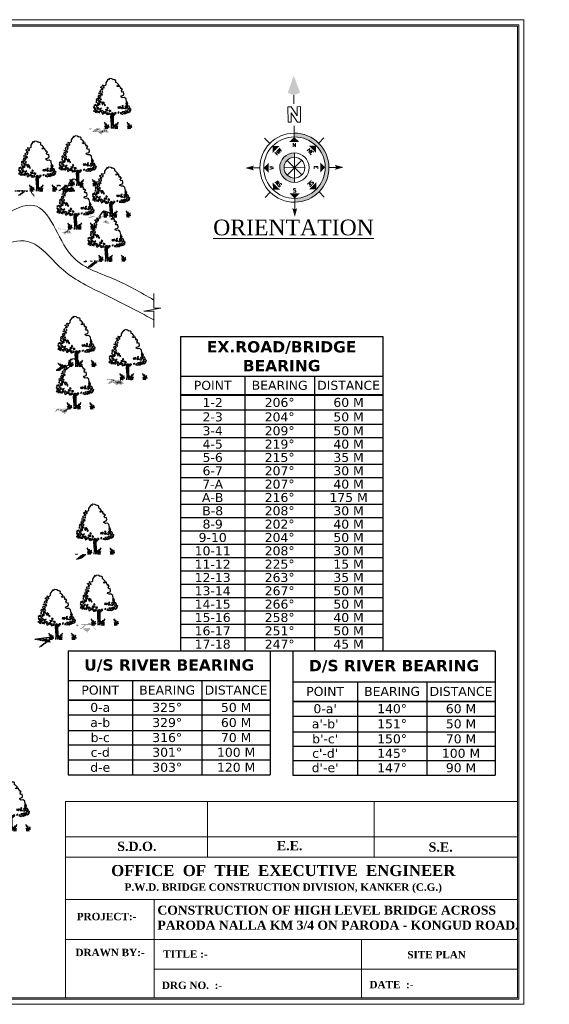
# Model space of a CAD drawing. Header units: metres. Extents: x -3839838688 to 844383267715, y -571436171822 to 78533580212.
# Tile 3 of 4: x -3828368873 to -3827953364, y -6734095060 to -6733322420. Entities that reach past the tile are written whole.
import ezdxf
from ezdxf.enums import TextEntityAlignment as Align

# ---------------------------------------------------------------- set-up
doc = ezdxf.new("R2010")
doc.units = ezdxf.units.M
doc.header["$MEASUREMENT"] = 0
for name, color, linetype in [('A-Anno-Note', 211, 'Continuous'), ('GROUND_LVL', 114, 'Continuous'), ('SECTION', 7, 'Continuous'), ('TEX', 6, 'Continuous'), ('TEXT', 221, 'Continuous')]:
    doc.layers.add(name, color=color, linetype=linetype)
doc.styles.add('ROMANS', font='romans.shx')
doc.styles.get("Standard").update_dxf_attribs({"font": 'verdana.ttf', "height": 4000})

# ---------------------------------------------------------------- blocks, each defined once
blk = doc.blocks.new('A$C16861002')
h = blk.add_hatch()
h.set_pattern_fill('AR-SAND,_O', color=86, scale=0.00875, angle=-7.1637)
h.set_pattern_definition([(30.3363, (-438.715158, 35.971238), (0.0015555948, 0.01679683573), [0, -0.0133, 0, -0.014875, 0, -0.01421875]), (0.3363, (-438.715158, 35.971238), (0.0184440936, 0.0225698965), [0, -0.007175, 0, -0.0119875, 0, -0.00459375]), (320.3363, (-438.725837, 35.97258), (0.02704221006, -0.0033489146), [0, -0.004375, 0, -0.01575, 0, -0.0205625]), (310.3363, (-438.725837, 35.97258), (0.0270559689, 0.0043395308), [0, -0.0021875, 0, -0.010325, 0, -0.0118125])])
edge = h.paths.add_edge_path()
edge.add_spline(control_points=[(0.438, 0.101), (0.437, 0.102), (0.413, 0.106), (0.357, 0.111), (0.269, 0.122), (0.166, 0.139), (0.083, 0.135), (0.01, 0.173), (-0.007, 0.148), (-0.011, 0.141)], knot_values=[0.028153, 0.028153, 0.028153, 0.028153, 0.042705, 0.440186, 0.998352, 1.57343, 2.182336, 2.529485, 2.667956, 2.667956, 2.667956, 2.667956], degree=3, periodic=0)
edge.add_line((-0.011, 0.141), (0.434, 0.085))
edge.add_arc((0.31, 0.123), 0.13, 342.7907, 350.3646)
at = {"color": 86}
for p, q in [((0.648, 0.39), (0.64, 0.262)), ((0.658, 0.459), (0.648, 0.39)), ((0.662, 0.385), (0.679, 0.472)), ((0.669, 0.346), (0.664, 0.266)), ((0.694, 0.469), (0.679, 0.352)), ((0.652, 0.166), (0.636, 0.073)), ((0.65, 0.269), (0.643, 0.158))]:
    blk.add_line(p, q, dxfattribs=at)
for points in [[(0.696, 1.459), (0.68, 1.456), (0.606, 1.371), (0.598, 1.314), (0.578, 1.299), (0.534, 1.292)], [(0.696, 1.459), (0.72, 1.451), (0.725, 1.454), (0.721, 1.463), (0.739, 1.483), (0.79, 1.465), (0.792, 1.457), (0.806, 1.459), (0.816, 1.433), (0.834, 1.437), (0.866, 1.421)], [(1.112, 0.761), (1.118, 0.763), (1.115, 0.845), (1.079, 0.891), (1.02, 0.892), (0.978, 0.921), (0.995, 0.948), (1.056, 0.958), (1.073, 0.985), (1.072, 1.049), (1.026, 1.049), (1.013, 1.086), (1.05, 1.128), (1.036, 1.13), (1.026, 1.155), (1.002, 1.152), (0.985, 1.154), (1.005, 1.175), (0.987, 1.206), (0.99, 1.235), (0.939, 1.224), (0.915, 1.221), (0.914, 1.245), (0.962, 1.262), (0.919, 1.326), (0.889, 1.342), (0.896, 1.393), (0.867, 1.415), (0.866, 1.421)], [(1.104, 0.701), (1.106, 0.673), (1.161, 0.645), (1.176, 0.595), (1.178, 0.568), (1.208, 0.55), (1.186, 0.479)], [(0.601, 0.07), (0.622, 0.184), (0.628, 0.304), (0.633, 0.413), (0.649, 0.466)], [(0.702, 0.459), (0.684, 0.352), (0.676, 0.254), (0.664, 0.123), (0.654, 0.063)], [(0.913, 0.457), (0.953, 0.438), (0.981, 0.448), (1.028, 0.436), (1.068, 0.458), (1.094, 0.448), (1.092, 0.476), (1.132, 0.457), (1.185, 0.479)]]:
    blk.add_lwpolyline(points, dxfattribs=at)
for points in [[(0.43, 1.175), (0.406, 1.15), (0.427, 1.115)], [(0.496, 1.221), (0.495, 1.183), (0.449, 1.189), (0.481, 1.207), (0.476, 1.229)], [(0.459, 1.27), (0.494, 1.271), (0.456, 1.243)], [(0.491, 1.15), (0.464, 1.137), (0.482, 1.113)], [(0.517, 1.318), (0.501, 1.298), (0.527, 1.3)], [(0.553, 1.269), (0.516, 1.246), (0.549, 1.231)], [(0.286, 0.88), (0.266, 0.86), (0.299, 0.85)], [(0.356, 0.926), (0.313, 0.959), (0.285, 0.94), (0.289, 0.907)], [(0.358, 0.838), (0.338, 0.818), (0.367, 0.809)], [(0.41, 1.045), (0.357, 1.036), (0.34, 1.005), (0.366, 1.001), (0.375, 0.973), (0.352, 0.959), (0.39, 0.96), (0.394, 0.987), (0.421, 1), (0.419, 1.017), (0.389, 1.02)], [(0.358, 0.909), (0.34, 0.867), (0.401, 0.843), (0.42, 0.857), (0.379, 0.873)], [(0.404, 1.101), (0.397, 1.085), (0.37, 1.105)], [(0.413, 0.935), (0.386, 0.927), (0.397, 0.91), (0.428, 0.917)], [(0.454, 1.095), (0.421, 1.066), (0.46, 1.039), (0.471, 1.06), (0.455, 1.067)], [(0.457, 0.842), (0.425, 0.824), (0.432, 0.779), (0.453, 0.776), (0.448, 0.804), (0.465, 0.808), (0.48, 0.789), (0.499, 0.803)], [(0.196, 0.638), (0.164, 0.626), (0.192, 0.606)], [(0.181, 0.728), (0.21, 0.648), (0.248, 0.681)], [(0.192, 0.782), (0.197, 0.753), (0.231, 0.782), (0.26, 0.773), (0.255, 0.801), (0.232, 0.793)], [(0.221, 0.602), (0.206, 0.587), (0.239, 0.572), (0.249, 0.588)], [(0.243, 0.643), (0.216, 0.63), (0.264, 0.602), (0.279, 0.617)], [(0.288, 0.759), (0.256, 0.741), (0.27, 0.717)], [(0.307, 0.602), (0.272, 0.568), (0.311, 0.569), (0.339, 0.549)], [(0.312, 0.712), (0.275, 0.689), (0.283, 0.655), (0.324, 0.672)], [(0.294, 0.807), (0.305, 0.762), (0.373, 0.792), (0.319, 0.799), (0.314, 0.827)], [(0.328, 0.6), (0.35, 0.575), (0.384, 0.604)], [(0.336, 0.665), (0.352, 0.624), (0.402, 0.678), (0.361, 0.656)], [(0.406, 0.606), (0.381, 0.582), (0.406, 0.502), (0.469, 0.532), (0.424, 0.544), (0.448, 0.568)], [(0.473, 0.565), (0.497, 0.513), (0.52, 0.559)], [(0.482, 0.773), (0.499, 0.732), (0.523, 0.756)], [(0.502, 0.622), (0.523, 0.586), (0.571, 0.591), (0.56, 0.609), (0.527, 0.613)], [(0.566, 0.685), (0.549, 0.654), (0.595, 0.648)], [(0.605, 0.592), (0.594, 0.566), (0.622, 0.552), (0.653, 0.564)], [(0.853, 0.649), (0.862, 0.62), (0.893, 0.633), (0.907, 0.604), (0.931, 0.656), (0.899, 0.643)], [(0.942, 0.63), (0.976, 0.592), (1.024, 0.597)], [(0.971, 0.667), (0.996, 0.631), (1.01, 0.673)], [(1.047, 0.592), (1.082, 0.565), (1.044, 0.57)], [(1.103, 0.662), (1.056, 0.634), (1.063, 0.617), (1.107, 0.595), (1.139, 0.613), (1.094, 0.624), (1.127, 0.653)], [(1.14, 0.75), (1.11, 0.754), (1.092, 0.712), (1.108, 0.705), (1.12, 0.731)], [(1.152, 0.716), (1.121, 0.703), (1.13, 0.675)], [(1.126, 0.571), (1.135, 0.542), (1.164, 0.571)], [(0.551, 0.533), (0.512, 0.494), (0.53, 0.47), (0.553, 0.483), (0.538, 0.496)], [(0.597, 0.522), (0.565, 0.476), (0.622, 0.486)], [(0.645, 0.461), (0.669, 0.518), (0.725, 0.484), (0.678, 0.49)], [(0.735, 0.466), (0.716, 0.447), (0.749, 0.442)], [(0.744, 0.498), (0.777, 0.461), (0.786, 0.493)], [(0.833, 0.492), (0.857, 0.478), (0.874, 0.509)], [(0.922, 0.49), (0.897, 0.459), (0.945, 0.46)], [(0.959, 0.504), (1, 0.46), (1.033, 0.484), (1.07, 0.468), (1.067, 0.518), (1.031, 0.5)], [(1.098, 0.519), (1.094, 0.492), (1.127, 0.477), (1.128, 0.521)], [(1.171, 0.527), (1.156, 0.507), (1.183, 0.481)]]:
    blk.add_lwpolyline(points, close=True, dxfattribs=at)
for centre, radius, start, end in [((0.242, 0.146), 0.227, 343.8213, 33.8793), ((0.375, 0.113), 0.0789, 338.4127, 44.178), ((0.31, 0.123), 0.13, 343.4617, 20.2712), ((0.396, 0.136), 0.0898, 354.9817, 66.5193), ((0.218, 0.179), 0.273, 338.8097, 11.1779), ((0.526, 0.078), 0.0496, 83.2374, 178.7654), ((0.587, 0.1), 0.101, 124.1986, 191.1044), ((0.67, 0.06), 0.0496, 346.9072, 82.4352), ((0.616, 0.096), 0.101, 334.5682, 41.474), ((0.993, 0.081), 0.273, 154.4947, 186.8629), ((0.81, 0.084), 0.0898, 99.1533, 170.6909), ((0.962, 0.056), 0.227, 131.7933, 181.8513), ((0.825, 0.057), 0.0789, 121.4946, 187.2599), ((0.89, 0.05), 0.13, 145.4014, 182.2109), ((0.874, 0.067), 0.227, 343.8213, 33.8793), ((1.029, 0.056), 0.0898, 354.9817, 66.5193), ((1.007, 0.034), 0.0789, 338.4127, 44.178), ((0.942, 0.044), 0.13, 343.4617, 20.2712), ((0.85, 0.099), 0.273, 338.8097, 11.1779), ((1.158, -0.001), 0.0496, 83.2374, 178.7654), ((1.22, 0.02), 0.101, 124.1986, 191.1044)]:
    blk.add_arc(centre, radius, start, end, dxfattribs=at)
for points, start_tangent, end_tangent in [([(0.532, 0.127), (0.53, 0.136), (0.535, 0.137), (0.54, 0.136), (0.539, 0.134), (0.541, 0.128), (0.541, 0.125), (0.54, 0.121), (0.533, 0.12), (0.531, 0.126), (0.532, 0.127)], (-0.533022, 0.846101), (-0.533022, 0.846101)), ([(0.532, 0.184), (0.53, 0.188), (0.533, 0.189), (0.535, 0.188), (0.535, 0.187), (0.536, 0.184), (0.536, 0.183), (0.535, 0.181), (0.532, 0.18), (0.531, 0.184), (0.532, 0.184)], (-0.533022, 0.846101), (-0.533022, 0.846101)), ([(0.676, 0.109), (0.68, 0.117), (0.676, 0.119), (0.671, 0.119), (0.671, 0.117), (0.668, 0.112), (0.666, 0.109), (0.667, 0.105), (0.673, 0.102), (0.677, 0.108), (0.676, 0.109)], (0.725822, 0.687882), (0.725822, 0.687882)), ([(0.691, 0.164), (0.693, 0.168), (0.691, 0.169), (0.688, 0.169), (0.688, 0.168), (0.687, 0.166), (0.686, 0.164), (0.686, 0.162), (0.689, 0.16), (0.691, 0.163), (0.691, 0.164)], (0.725822, 0.687882), (0.725822, 0.687882)), ([(1.165, 0.048), (1.163, 0.057), (1.167, 0.057), (1.172, 0.056), (1.172, 0.054), (1.173, 0.049), (1.174, 0.046), (1.172, 0.042), (1.166, 0.04), (1.163, 0.047), (1.165, 0.048)], (-0.533022, 0.846101), (-0.533022, 0.846101)), ([(1.164, 0.104), (1.163, 0.109), (1.165, 0.109), (1.167, 0.109), (1.167, 0.108), (1.168, 0.105), (1.168, 0.103), (1.168, 0.101), (1.164, 0.101), (1.163, 0.104), (1.164, 0.104)], (-0.533022, 0.846101), (-0.533022, 0.846101))]:
    blk.add_spline(points, degree=3, dxfattribs=dict(at, start_tangent=start_tangent, end_tangent=end_tangent))
blk = doc.blocks.new('Anno_North_J_Metric')
at = {"linetype": 'ByBlock', "lineweight": -2}
h = blk.add_hatch(color=0, dxfattribs=at)
h.paths.add_polyline_path([(-4.17, 0), (-4.68, 0, 1), (4.68, 0), (4.17, 0, -1)])
h.paths.add_polyline_path([(1.41, 0), (2, 0, 1), (-2, 0), (-1.41, 0, -1)])
at = {"color": 0, "linetype": 'ByBlock', "lineweight": -2}
for p, q in [((0, 4.68), (0, 5.67)), ((-3.31, 3.31), (-4.01, 4.01)), ((3.31, 3.31), (4.01, 4.01)), ((0, 1.41), (0, -1.41)), ((0, -1.41), (0, 1.41)), ((-4.68, 0), (-5.67, 0)), ((-4.68, 0), (-4.17, 0)), ((-1.41, 0), (-2, 0)), ((-1.41, 0), (1.41, 0)), ((1.41, 0), (-1.41, 0)), ((-1, 1), (1, -1)), ((-1, -1), (1, 1)), ((1, -1), (-1, 1)), ((1, 1), (-1, -1)), ((1.41, 0), (2, 0)), ((4.68, 0), (4.17, 0)), ((4.68, 0), (5.67, 0)), ((6.17, 0.4), (6.17, 0.82)), ((6.17, 0.82), (8.27, 0.82)), ((7.43, 0.4), (6.17, 0.4)), ((6.17, -0.44), (7.43, 0.4)), ((8.27, 0.4), (7.01, -0.44)), ((8.27, 0.82), (8.27, 0.4)), ((8.67, 0), (9.83, 0)), ((6.17, -0.86), (6.17, -0.44)), ((8.27, -0.86), (6.17, -0.86)), ((7.01, -0.44), (8.27, -0.44)), ((8.27, -0.44), (8.27, -0.86)), ((-3.31, -3.31), (-4.01, -4.01)), ((3.31, -3.31), (4.01, -4.01)), ((0, -4.68), (0, -5.67))]:
    blk.add_line(p, q, dxfattribs=at)
for radius in [4.68, 4.17, 2, 1.41]:
    blk.add_circle((0, 0), radius, dxfattribs=at)
for points in [[(-0.33, 5.5), (0, 5.67), (0, 6.67)], [(0, 6.67), (0.33, 5.5), (0, 5.67)], [(0, 4.17), (0.67, 3.5), (-0.67, 3.5)], [(-2.95, 2.95), (-2, 2.95), (-2.95, 2)], [(2.95, 2.95), (2.95, 2), (2, 2.95)], [(-6.67, 0), (-5.5, 0.33), (-5.67, 0)], [(-5.5, -0.33), (-5.67, 0), (-6.67, 0)], [(-4.17, 0), (-3.5, 0.67), (-3.5, -0.67)], [(4.17, 0), (3.5, -0.67), (3.5, 0.67)], [(12.5, 0), (10.17, 0.83), (9.83, 0)], [(9.83, 0), (10.17, -0.83), (12.5, 0)], [(-2.95, -2.95), (-2.95, -2), (-2, -2.95)], [(2.95, -2.95), (2, -2.95), (2.95, -2)], [(0, -4.17), (-0.67, -3.5), (0.67, -3.5)], [(0, -6.67), (-0.33, -5.5), (0, -5.67)], [(0.33, -5.5), (0, -5.67), (0, -6.67)]]:
    blk.add_solid(points, dxfattribs=at)
at = {"color": 0, "linetype": 'ByBlock', "lineweight": -2, "style": 'ROMANS'}
for s, rotation, p in [('SW', 45, (-2, 2)), ('NW', 315, (2, 2)), ('S', 270, (-3.33, 0)), ('N', 270, (2.83, 0)), ('SE', 135, (-2, -2)), ('E', 180, (0, -2.67)), ('NE', 225, (2, -2))]:
    blk.add_text(s, height=0.5, rotation=rotation, dxfattribs=at).set_placement(p, align=Align.CENTER)
blk.add_text('W', height=0.5, dxfattribs=at).set_placement((0, 2.83), align=Align.CENTER)
blk = doc.blocks.new('*T268')
at = {"layer": 'SECTION', "color": 0, "linetype": 'ByBlock', "lineweight": -2, "ltscale": 20, "transparency": 16777216}
for p, q in [((0, 0), (158736, 0)), ((0, 0), (0, -246780)), ((158736, 0), (158736, -246780)), ((0, -31224), (158736, -31224)), ((50562, -31224), (50562, -246780)), ((105074, -31224), (105074, -246780)), ((0, -45637), (158736, -45637)), ((0, -46178), (158736, -46178)), ((0, -57530), (158736, -57530)), ((0, -68881), (158736, -68881)), ((0, -79346), (158736, -79346)), ((0, -89810), (158736, -89810)), ((0, -100275), (158736, -100275)), ((0, -110740), (158736, -110740)), ((0, -121204), (158736, -121204)), ((0, -131669), (158736, -131669)), ((0, -142134), (158736, -142134)), ((0, -152598), (158736, -152598)), ((0, -163063), (158736, -163063)), ((0, -173528), (158736, -173528)), ((0, -183992), (158736, -183992)), ((0, -194457), (158736, -194457)), ((0, -204921), (158736, -204921)), ((0, -215386), (158736, -215386)), ((0, -225851), (158736, -225851)), ((0, -236315), (158736, -236315)), ((0, -246780), (158736, -246780))]:
    blk.add_line(p, q, dxfattribs=at)
at = {"layer": 'SECTION', "color": 0, "linetype": 'Continuous', "lineweight": 9, "ltscale": 20, "transparency": 16777216}
for s, insert, char_height, width, attachment_point in [('{\\fVerdana|b1|i0|c0|p34;\\C7;EX.ROAD/BRIDGE BEARING}', (79368, -15612), 8855.05, 158735.37, 5), ('{\\C7;POINT}', (25281, -38431), 7084.04, 50562.14, 5), ('{\\C7;BEARING}', (77818, -38431), 7084.04, 54511.39, 5), ('{\\C7;DISTANCE}', (131905, -38431), 7084.04, 53661.41, 5), ('hh', (25281, -45637), 0.319, 50562.14, 2), ('hh', (77818, -45637), 0.319, 54511.39, 2), ('1-2', (25281, -51854), 7084, 50562.14, 5), ('206%%D', (77818, -51854), 7084, 54511.39, 5), ('60 M', (131905, -51854), 7084, 53661.41, 5), ('2-3', (25281, -63205), 7084, 50562.14, 5), ('204%%D', (77818, -63205), 7084, 54511.39, 5), ('50 M', (131905, -63205), 7084, 53661.41, 5), ('3-4', (25281, -74113), 7084, 50562.14, 5), ('209%%D', (77818, -74113), 7084, 54511.39, 5), ('50 M', (131905, -74113), 7084, 53661.41, 5), ('4-5', (25281, -84578), 7084, 50562.14, 5), ('219%%D', (77818, -84578), 7084, 54511.39, 5), ('{\\C1;40} M', (131905, -84578), 7084, 53661.41, 5), ('5-6', (25281, -95043), 7084, 50562.14, 5), ('215%%D', (77818, -95043), 7084, 54511.39, 5), ('35 M', (131905, -95043), 7084, 53661.41, 5), ('6-7', (25281, -105507), 7084, 50562.14, 5), ('207%%D', (77818, -105507), 7084, 54511.39, 5), ('30 M', (131905, -105507), 7084, 53661.41, 5), ('7-A', (25281, -115972), 7084, 50562.14, 5), ('207%%D', (77818, -115972), 7084, 54511.39, 5), ('40 M', (131905, -115972), 7084, 53661.41, 5), ('A-B', (25281, -126437), 7084, 50562.14, 5), ('216%%D', (77818, -126437), 7084, 54511.39, 5), ('175 M', (131905, -126437), 7084, 53661.41, 5), ('B-8', (25281, -136901), 7084, 50562.14, 5), ('208%%D', (77818, -136901), 7084, 54511.39, 5), ('30 M', (131905, -136901), 7084, 53661.41, 5), ('8-9', (25281, -147366), 7084, 50562.14, 5), ('202%%D', (77818, -147366), 7084, 54511.39, 5), ('40 M', (131905, -147366), 7084, 53661.41, 5), ('9-10', (25281, -157831), 7084, 50562.14, 5), ('204%%D', (77818, -157831), 7084, 54511.39, 5), ('50 M', (131905, -157831), 7084, 53661.41, 5), ('10-11', (25281, -168295), 7084, 50562.14, 5), ('208%%D', (77818, -168295), 7084, 54511.39, 5), ('30 M', (131905, -168295), 7084, 53661.41, 5), ('11-12', (25281, -178760), 7084, 50562.14, 5), ('225%%D', (77818, -178760), 7084, 54511.39, 5), ('15 M', (131905, -178760), 7084, 53661.41, 5), ('12-13', (25281, -189224), 7084, 50562.14, 5), ('263%%D', (77818, -189224), 7084, 54511.39, 5), ('35 M', (131905, -189224), 7084, 53661.41, 5), ('13-14', (25281, -199689), 7084, 50562.14, 5), ('267%%D', (77818, -199689), 7084, 54511.39, 5), ('50 M', (131905, -199689), 7084, 53661.41, 5), ('14-15', (25281, -210154), 7084, 50562.14, 5), ('266%%D', (77818, -210154), 7084, 54511.39, 5), ('50 M', (131905, -210154), 7084, 53661.41, 5), ('15-16', (25281, -220618), 7084, 50562.14, 5), ('258%%D', (77818, -220618), 7084, 54511.39, 5), ('40 M', (131905, -220618), 7084, 53661.41, 5), ('16-17', (25281, -231083), 7084, 50562.14, 5), ('251%%D', (77818, -231083), 7084, 54511.39, 5), ('50 M', (131905, -231083), 7084, 53661.41, 5), ('17-18', (25281, -241548), 7084, 50562.14, 5), ('247%%D', (77818, -241548), 7084, 54511.39, 5), ('45 M', (131905, -241548), 7084, 53661.41, 5)]:
    blk.add_mtext(s, dxfattribs=dict(at, insert=insert, char_height=char_height, width=width, attachment_point=attachment_point))
blk = doc.blocks.new('*T269')
at = {"layer": 'SECTION', "color": 0, "linetype": 'ByBlock', "lineweight": -2, "ltscale": 20, "transparency": 16777216}
for p, q in [((0, 0), (158736, 0)), ((0, 0), (0, -97297)), ((158736, 0), (158736, -97297)), ((0, -23168), (158736, -23168)), ((50562, -23168), (50562, -97297)), ((105074, -23168), (105074, -97297)), ((0, -38452), (158736, -38452)), ((0, -38629), (158736, -38629)), ((0, -50152), (158736, -50152)), ((0, -62374), (158736, -62374)), ((0, -73709), (158736, -73709)), ((0, -85503), (158736, -85503)), ((0, -97297), (158736, -97297))]:
    blk.add_line(p, q, dxfattribs=at)
at = {"layer": 'SECTION', "color": 0, "linetype": 'Continuous', "lineweight": 9, "ltscale": 20, "transparency": 16777216}
for s, insert, char_height, width, attachment_point in [('{\\fVerdana|b1|i0|c0|p34;\\C7;U/S RIVER BEARING }', (79368, -11584), 8855.05, 158735.37, 5), ('{\\C7;POINT}', (25281, -30810), 7084.04, 50562.14, 5), ('{\\C7;BEARING}', (77818, -30810), 7084.04, 54511.39, 5), ('{\\C7;DISTANCE}', (131905, -30810), 7084.04, 53661.41, 5), ('hh', (25281, -38452), 0.319, 50562.14, 2), ('hh', (77818, -38452), 0.319, 54511.39, 2), ('0-a', (25281, -44391), 7084, 50562.14, 5), ('325%%D', (77818, -44391), 7084, 54511.39, 5), ('50 M', (131905, -44391), 7084, 53661.41, 5), ('a-b', (25281, -56263), 7084, 50562.14, 5), ('329%%D', (77818, -56263), 7084, 54511.39, 5), ('60 M', (131905, -56263), 7084, 53661.41, 5), ('b-c', (25281, -68041), 7084, 50562.14, 5), ('316%%D', (77818, -68041), 7084, 54511.39, 5), ('70 M', (131905, -68041), 7084, 53661.41, 5), ('c-d', (25281, -79606), 7084, 50562.14, 5), ('301%%D', (77818, -79606), 7084, 54511.39, 5), ('100 M', (131905, -79606), 7084, 53661.41, 5), ('d-e', (25281, -91400), 7084, 50562.14, 5), ('303%%D', (77818, -91400), 7084, 54511.39, 5), ('120 M', (131905, -91400), 7084, 53661.41, 5)]:
    blk.add_mtext(s, dxfattribs=dict(at, insert=insert, char_height=char_height, width=width, attachment_point=attachment_point))
blk = doc.blocks.new('*T270')
at = {"layer": 'SECTION', "color": 0, "linetype": 'ByBlock', "lineweight": -2, "ltscale": 20, "transparency": 16777216}
for p, q in [((0, 0), (158736, 0)), ((0, 0), (0, -97402)), ((158736, 0), (158736, -97402)), ((0, -24192), (158736, -24192)), ((50562, -24192), (50562, -97402)), ((105074, -24192), (105074, -97402)), ((0, -39476), (158736, -39476)), ((0, -39653), (158736, -39653)), ((0, -51175), (158736, -51175)), ((0, -63397), (158736, -63397)), ((0, -74732), (158736, -74732)), ((0, -86067), (158736, -86067)), ((0, -97402), (158736, -97402))]:
    blk.add_line(p, q, dxfattribs=at)
at = {"layer": 'SECTION', "color": 0, "linetype": 'Continuous', "lineweight": 9, "ltscale": 20, "transparency": 16777216}
for s, insert, char_height, width, attachment_point in [('{\\fVerdana|b1|i0|c0|p34;\\C7;D/S RIVER BEARING }', (79368, -12096), 8855.05, 158735.37, 5), ('{\\C7;POINT}', (25281, -31834), 7084.04, 50562.14, 5), ('{\\C7;BEARING}', (77818, -31834), 7084.04, 54511.39, 5), ('{\\C7;DISTANCE}', (131905, -31834), 7084.04, 53661.41, 5), ('hh', (25281, -39476), 0.319, 50562.14, 2), ("0-a'", (25281, -45414), 7084, 50562.14, 5), ('hh', (77818, -39476), 0.319, 54511.39, 2), ('140%%D', (77818, -45414), 7084, 54511.39, 5), ('60 M', (131905, -45414), 7084, 53661.41, 5), ("a'-b'", (25281, -57286), 7084, 50562.14, 5), ('151%%D', (77818, -57286), 7084, 54511.39, 5), ('50 M', (131905, -57286), 7084, 53661.41, 5), ("b'-c'", (25281, -69065), 7084, 50562.14, 5), ('150%%D', (77818, -69065), 7084, 54511.39, 5), ('70 M', (131905, -69065), 7084, 53661.41, 5), ("c'-d'", (25281, -80400), 7084, 50562.14, 5), ('145%%D', (77818, -80400), 7084, 54511.39, 5), ('100 M', (131905, -80400), 7084, 53661.41, 5), ("d'-e'", (25281, -91735), 7084, 50562.14, 5), ('147%%D', (77818, -91735), 7084, 54511.39, 5), ('90 M', (131905, -91735), 7084, 53661.41, 5)]:
    blk.add_mtext(s, dxfattribs=dict(at, insert=insert, char_height=char_height, width=width, attachment_point=attachment_point))

msp = doc.modelspace()

# ---------------------------------------------------------------- linework, layer by layer
at = {"layer": 'GROUND_LVL', "color": 7, "linetype": 'Continuous', "lineweight": 9}
for p, q in [((-3828333025.901929, -6733979688.535114), (-3828333025.901928, -6733935860.232681)), ((-3828333025.901928, -6733935860.232681), (-3827978270, -6733935860.232678)), ((-3828221573.969737, -6733935860.232678), (-3828221573.969771, -6733979688.535114)), ((-3828090800.272996, -6733935860.232678), (-3828090800.27303, -6733979688.535114)), ((-3828333025.901928, -6733963631.170078), (-3827978270, -6733963631.170078)), ((-3828333025.901928, -6733979688.535114), (-3827978270, -6733979688.535114)), ((-3828333025.901927, -6734090059.999997), (-3828333025.901928, -6733979688.535114)), ((-3828333025.901928, -6734012819.325352), (-3827978270, -6734012819.325352)), ((-3828263491.608176, -6734012819.325352), (-3828263491.608176, -6734090060)), ((-3828333025.901928, -6734044268), (-3827978270, -6734044268)), ((-3828100724.315881, -6734044268), (-3828100724.315881, -6734090060)), ((-3828263491.608193, -6734067408.799999), (-3827978270, -6734067408.799999))]:
    msp.add_line(p, q, dxfattribs=at)
at = {"layer": 'SECTION', "color": 7, "linetype": 'Continuous', "lineweight": 9, "ltscale": 20}
for p, q in [((-3828263638.428349, -6733548900), (-3828263638.428349, -6733537160)), ((-3828271520, -6733551060), (-3828258130, -6733548900)), ((-3828258130, -6733548900), (-3828263638.428349, -6733548900)), ((-3828263638.428349, -6733551060), (-3828271520, -6733551060)), ((-3828263638.428349, -6733564030), (-3828263638.428349, -6733551060)), ((-3827978270, -6733935860.232678), (-3827978270, -6734090059.999997)), ((-3827978269.999999, -6734090060), (-3828333025.901928, -6734090060))]:
    msp.add_line(p, q, dxfattribs=at)
for points in [[(-3829140830, -6733322420), (-3827973270, -6733322420), (-3827973270, -6734095060), (-3829140830, -6734095060)], [(-3829136830, -6733326420), (-3827977270, -6733326420), (-3827977270, -6734091060), (-3829136830, -6734091060)], [(-3829135830, -6733327420), (-3827978270, -6733327420), (-3827978270, -6734090060), (-3829135830, -6734090060)]]:
    msp.add_lwpolyline(points, close=True, dxfattribs=at)
for points in [[(-3828624187.593388, -6733763719.257247), (-3828612944.263057, -6733754291.055932), (-3828598894.263057, -6733746591.055932), (-3828580804.263057, -6733737311.055932), (-3828565164.263057, -6733726201.055932), (-3828556304.263057, -6733716021.055932), (-3828555444.263057, -6733699961.055932), (-3828543624.263057, -6733648561.055932), (-3828528414.263057, -6733626071.055932), (-3828503054.263057, -6733609281.055932), (-3828483094.263057, -6733609281.055932), (-3828464704.263057, -6733597251.055932), (-3828434384.263057, -6733561341.055932), (-3828413714.263057, -6733515591.055932), (-3828380894.263057, -6733475871.055932), (-3828358174.263057, -6733468191.055932), (-3828328414.263057, -6733507211.055932), (-3828295444.263057, -6733525761.055932), (-3828263638.428349, -6733542391.055932)], [(-3828614578.22834, -6733779435.179773), (-3828599304.263057, -6733764641.055932), (-3828580514.263057, -6733750511.055932), (-3828559104.263057, -6733736981.055932), (-3828544564.263057, -6733715391.055932), (-3828533044.263057, -6733688341.055932), (-3828522554.263057, -6733661901.055932), (-3828511394.263057, -6733635421.055932), (-3828479874.263057, -6733619781.055932), (-3828461984.263057, -6733616531.055932), (-3828447774.263057, -6733603661.055932), (-3828414644.263057, -6733548871.055932), (-3828400274.263057, -6733519121.055932), (-3828384874.263057, -6733501271.055932), (-3828362724.263057, -6733496501.055932), (-3828336354.263057, -6733517491.055932), (-3828304634.263057, -6733536841.055932), (-3828263638.428349, -6733557881.055932)]]:
    msp.add_spline(points, degree=3, dxfattribs=at)

# ---------------------------------------------------------------- block references
for name, p in [('*T268', (-3828242748.421902, -6733570960.980006)), ('*T269', (-3828330971.264732, -6733817740.980013)), ('*T270', (-3828154525.579074, -6733817727.648012))]:
    msp.add_blockref(name, p)
at = {"layer": 'A-Anno-Note', "color": 7, "linetype": 'Continuous', "lineweight": 9, "xscale": 5784.159907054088, "yscale": 5784.159416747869, "zscale": 5784.159419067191, "rotation": 90.42489494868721}
msp.add_blockref('Anno_North_J_Metric', (-3828153313.887108, -6733438533.964768), dxfattribs=at)
at = {"layer": 'SECTION', "color": 7, "linetype": 'Continuous', "lineweight": 9, "ltscale": 20, "xscale": 27934.31896082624, "yscale": 27934.31895750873, "zscale": 27934.31895683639, "rotation": 7.276220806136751}
for p in [(-3828313336.678582, -6733411983.459433), (-3828372126.678582, -6733461123.459433), (-3828340466.678582, -6733456893.459433), (-3828314186.678582, -6733481463.459433), (-3828342166.678582, -6733491063.459433), (-3828317856.678582, -6733516203.459433), (-3828341356.678582, -6733598823.459433), (-3828301236.678582, -6733609053.459433), (-3828342626.678582, -6733631933.459433), (-3828326786.678582, -6733746013.459433), (-3828323776.678582, -6733801643.459433), (-3828356876.678582, -6733812913.459433), (-3828392846.678582, -6733963063.459433)]:
    msp.add_blockref('A$C16861002', p, dxfattribs=at)

# ---------------------------------------------------------------- texts
at = {"layer": 'TEX', "color": 7, "linetype": 'Continuous', "lineweight": 9}
for s, insert, char_height, width, attachment_point in [('\\pi3047.2352,t36047.2352;{\\fTimes New Roman|b1|i0|c0|p18;SHG SHAID \\P\\pi8568.18896,t41568.18896;T.B.M. \\P\\pi2801.20919,t35801.20919;RL.100.00 M}', (-3828455543.485597, -6733396826.927926), 3000, 30224.52820024, 1), ('{\\fTimes New Roman|b1|i0|c0|p18;E.E.}', (-3828167112.724485, -6733966950.734971), 7248.36082978, 50392.92396409, 1), ('{\\fTimes New Roman|b1|i0|c0|p18;S.D.O.}', (-3828292340.480919, -6733967440.935107), 7248.36082978, 50392.92396409, 1), ('{\\fTimes New Roman|b1|i0|c0|p18;S.E.}', (-3828048042.704888, -6733968043.315078), 7248.36082978, 50392.92396409, 1), ('{\\fTimes New Roman|b1|i0|c0|p18;OFFICE  OF  THE  EXECUTIVE  ENGINEER\\P\\H0.6667x;P.W.D. BRIDGE CONSTRUCTION DIVISION, KANKER (C.G.)}', (-3828162082.065273, -6733985708.491789), 8698.03299573, 277416.96615184, 2), ('{\\fTimes New Roman|b1|i0|c0|p18;CONSTRUCTION OF HIGH LEVEL BRIDGE ACROSS PARODA NALLA KM 3/4 ON PARODA - KONGUD ROAD.       }', (-3828260802.57711, -6734017643.549858), 7056, 282492.54078087, 1), ('{\\fTimes New Roman|b1|i0|c0|p18;PROJECT:-}', (-3828324098.070357, -6734023296.895638), 5798.68866382, 80920.12043479, 1), ('{\\fTimes New Roman|b1|i0|c0|p18;DRAWN BY:-}', (-3828325096.480247, -6734051472.544907), 5798.68866382, 80920.12043479, 1), ('{\\fTimes New Roman|b1|i0|c0|p18;TITLE :-}', (-3828256247.610603, -6734052684.237205), 5798.68866382, 80920.12043479, 1), ('{\\fTimes New Roman|b1|i0|c0|p18;SITE PLAN}', (-3828064784.676887, -6734053225.905595), 5798.68866382, 260928.81262585, 1), ('{\\fTimes New Roman|b1|i0|c0|p18;DRG NO.  :-    }', (-3828257334.738087, -6734077250.985829), 5798.68866382, 214637.88102255, 1), ('{\\fTimes New Roman|b1|i0|c0|p18;DATE  :-   }', (-3828094463.351051, -6734076708.701284), 5798.68866382, 80920.12043479, 1)]:
    msp.add_mtext(s, dxfattribs=dict(at, insert=insert, char_height=char_height, width=width, attachment_point=attachment_point))
at = {"layer": 'TEXT', "color": 7, "linetype": 'Continuous', "lineweight": 9, "insert": (-3828154081.934384, -6733479285.683988), "char_height": 12313.64205125, "attachment_point": 2}
msp.add_mtext('{\\fTimes New Roman Baltic|b0|i0|c0|p18;\\LORIENTATION}', dxfattribs=at)

doc.saveas('drawing.dxf')
